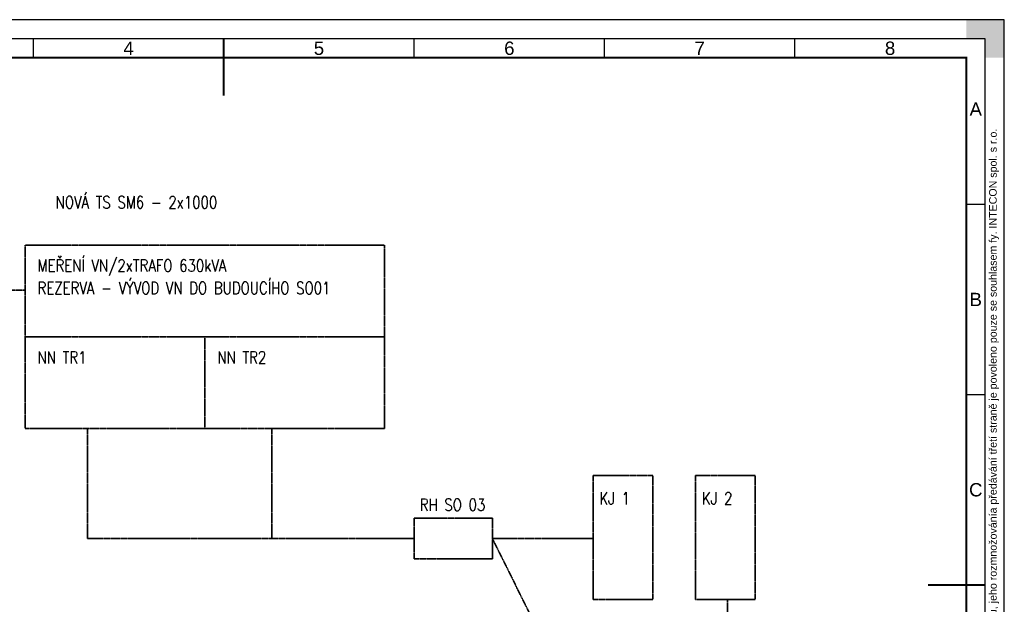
# Model space of a CAD drawing. Header units: millimetres. Extents: x -13222 to 1323140, y -27303 to 46947.
# Tile 10 of 11: x 27127 to 91778, y 8549 to 46947. Entities that reach past the tile are written whole.
import ezdxf
from ezdxf.enums import TextEntityAlignment as Align

# ---------------------------------------------------------------- set-up
doc = ezdxf.new("R2010")
doc.units = ezdxf.units.MM
doc.linetypes.add('MOTOR', pattern=[1.875, 1, -0.125, 0.125, -0.125, 0.125, -0.125, 0.125, -0.125])
for name, color, linetype, lineweight in [('_RAMECEK_FORMAT', 255, 'Continuous', 25), ('ALT_SVITIDLA', 5, 'MOTOR', 35), ('ALT_VZT', 24, 'Continuous', 25)]:
    doc.layers.add(name, color=color, linetype=linetype, lineweight=lineweight)
doc.styles.add('Arial', font='arial.ttf')
doc.styles.add('POZNAMKY', font='SIMPLEX.shx', dxfattribs={"width": 0.8, "height": 100})

# ---------------------------------------------------------------- blocks, each defined once
blk = doc.blocks.new('A3-ČSN EN ISO 5457')
blk.add_hatch(color=256).paths.add_polyline_path([(420, 297), (410, 297), (410, 292), (415, 292), (415, 287), (420, 287)])
at = {"lineweight": 25}
for p, q in [((165, 287), (165, 292)), ((265, 287), (265, 292)), ((315, 287), (315, 292)), ((365, 287), (365, 292)), ((410, 248.5), (415, 248.5)), ((410, 198.5), (415, 198.5))]:
    blk.add_line(p, q, dxfattribs=at)
for points in [[(0, 0), (420, 0), (420, 297), (0, 297)], [(15, 5), (415, 5), (415, 292), (15, 292)]]:
    blk.add_lwpolyline(points, close=True, dxfattribs=at)
at = {"color": 130, "const_width": 0.5}
for points in [[(215, 292), (215, 277)], [(415, 148.5), (400, 148.5)]]:
    blk.add_lwpolyline(points, dxfattribs=at)
blk.add_lwpolyline([(20, 10), (410, 10), (410, 287), (20, 287)], close=True, dxfattribs=at)
at = {"style": 'Arial'}
for s, p in [('4', (190, 289.5)), ('5', (240, 289.5)), ('6', (290, 289.5)), ('7', (340, 289.5)), ('8', (390, 289.5)), ('A', (412.5, 273.5)), ('B', (412.5, 223.5)), ('C', (412.5, 173.5))]:
    blk.add_text(s, height=3.5, dxfattribs=at).set_placement(p, align=Align.MIDDLE_CENTER)
blk.add_text('Tento výkres je duševním majetkem firmy INTECON spol. s r.o., informace z tohoto výkresu, jeho rozmnožovánía předávání třetí straně je povoleno pouze se souhlasem fy. INTECON spol. s r.o.', height=2, rotation=90, dxfattribs=at).set_placement((416, 148.5), align=Align.TOP_CENTER)
at = {"style": 'Arial', "flags": 8}
blk.add_attdef('CESTA', text='', height=2, dxfattribs=at).set_placement((247, 4), align=Align.TOP_LEFT)

msp = doc.modelspace()

# ---------------------------------------------------------------- linework, layer by layer
at = {"layer": 'ALT_SVITIDLA'}
for points in [[(27477, 32134), (51089, 32134), (51089, 20106), (27477, 20106)], [(64775, 17007), (68693, 17007), (68693, 8875), (64775, 8875)], [(71506, 17007), (75425, 17007), (75425, 8875), (71506, 8875)], [(53021, 14200), (58166, 14200), (58166, 11546), (53021, 11546)]]:
    msp.add_lwpolyline(points, close=True, dxfattribs=at)
at = {"layer": 'ALT_SVITIDLA', "color": 1}
msp.add_lwpolyline([(10957, 27908), (10957, 24765), (22640, 24765), (22640, 29187), (27477, 29187)], dxfattribs=at)
at = {"layer": 'ALT_SVITIDLA'}
for points in [[(27477, 26120), (51089, 26120)], [(39283, 26120), (39283, 20106)]]:
    msp.add_lwpolyline(points, dxfattribs=at)
at = {"layer": 'ALT_SVITIDLA', "color": 7}
for points in [[(53021, 12873), (31587, 12873), (31587, 20106)], [(43682, 12873), (43682, 20106)], [(58166, 12873), (64775, 12873)], [(58166, 12873), (61017, 7128), (73609, 7128), (73609, 8875)]]:
    msp.add_lwpolyline(points, dxfattribs=at)

# ---------------------------------------------------------------- block references
at = {"layer": '_RAMECEK_FORMAT', "xscale": 250, "yscale": 250, "zscale": 250}
msp.add_blockref('A3-ČSN EN ISO 5457', (-13222, -27303), dxfattribs=at)

# ---------------------------------------------------------------- texts
at = {"layer": 'ALT_VZT', "ltscale": 50, "style": 'POZNAMKY', "width": 0.8}
for s, p in [('NOVÁ TS SM6 - 2x1000', (29485, 34556)), ('KJ 1', (65190, 15104)), ('KJ 2', (71921, 15104)), ('RH SO 03', (53394, 14685))]:
    msp.add_text(s, height=800, dxfattribs=at).set_placement(p)
at = {"layer": 'ALT_VZT', "color": 7, "ltscale": 50, "style": 'POZNAMKY', "width": 0.8}
for s, p in [('MEŘENÍ VN/2xTRAFO 630kVA', (28302, 30399)), ('REZERVA - VÝVOD VN DO BUDOUCÍHO SO01 ', (28302, 28924)), ('NN TR1', (28302, 24360)), ('NN TR2', (40108, 24360))]:
    msp.add_text(s, height=800, dxfattribs=at).set_placement(p)

doc.saveas('drawing.dxf')
